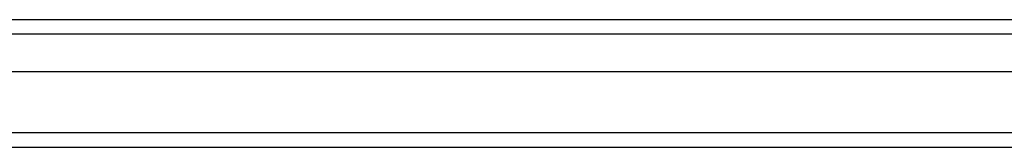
# Model space of a CAD drawing. Header units: inches. Extents: x 21 to 549, y 60 to 259.
# Tile 5 of 129: x 203.723 to 210.384, y 145.199 to 146.065. Entities that reach past the tile are written whole.
import ezdxf

# ---------------------------------------------------------------- set-up
doc = ezdxf.new("R2010")
doc.units = ezdxf.units.IN
doc.header["$MEASUREMENT"] = 0
doc.layers.add('Visible Edges(ANSI)', color=7, linetype='Continuous', lineweight=25)
doc.layers.add('Visible Tangent Edges(ANSI)', color=7, linetype='Continuous', lineweight=25)

msp = doc.modelspace()

# ---------------------------------------------------------------- linework, layer by layer
at = {"layer": 'Visible Edges(ANSI)'}
for p, q in [((190.5883, 146.0653), (242.794, 146.0653)), ((242.9825, 145.711), (190.3998, 145.711)), ((243.5921, 145.1992), (190.5573, 145.1992))]:
    msp.add_line(p, q, dxfattribs=at)
at = {"layer": 'Visible Tangent Edges(ANSI)'}
for p, q in [((242.924, 145.9663), (190.4583, 145.9663)), ((243.5921, 145.2982), (189.7901, 145.2982))]:
    msp.add_line(p, q, dxfattribs=at)

doc.saveas('drawing.dxf')
